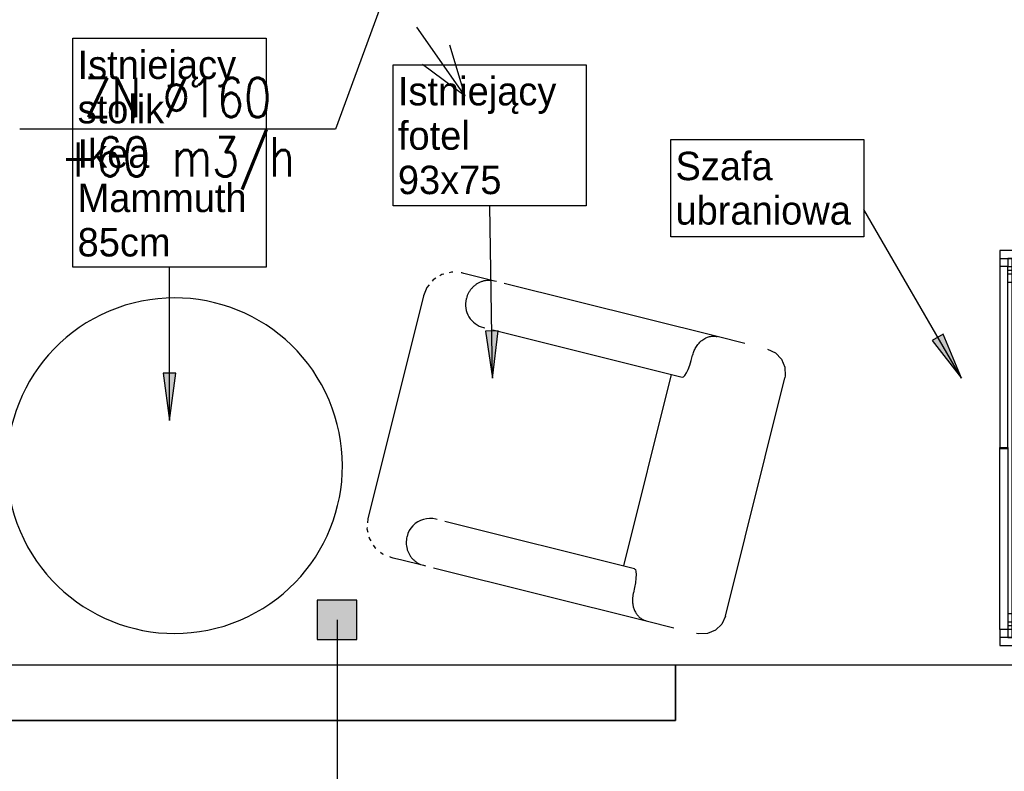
# Model space of a CAD drawing. Header units: centimetres. Extents: x -1062 to 5388, y 1642 to 2943.
# Tile 12 of 90: x -653 to -404, y 2111 to 2302. Entities that reach past the tile are written whole.
import ezdxf
from ezdxf.enums import TextEntityAlignment as Align

# ---------------------------------------------------------------- set-up
doc = ezdxf.new("R2010")
doc.units = ezdxf.units.CM
doc.layers.add('M-DIFF-SUPP', color=7, linetype='Continuous', true_color=0x006dda)
for name, color, linetype in [('M-LDR', 5, 'Continuous'), ('M-XREF', 252, 'Continuous'), ('XREF$0$Krawędzie wspólne', 8, 'Continuous'), ('XREF$0$Meble', 8, 'Continuous'), ('XREF$0$Notatki tekstowe', 8, 'Continuous'), ('XREF$0$Notatki tekstowe-1', 8, 'Continuous'), ('XREF$0$Oznaczenia pomieszczeń', 8, 'Continuous'), ('XREF$0$Oznaczenia pomieszczeń-1', 8, 'Continuous'), ('XREF$0$Zabudowa', 8, 'Continuous'), ('XREF$0$Zabudowa-1', 8, 'Continuous'), ('XREF$0$Ściany', 8, 'Continuous'), ('XREF$0$Ściany-2', 8, 'Continuous')]:
    doc.layers.add(name, color=color, linetype=linetype)
doc.layers.add('M-TEXT-n', color=5, linetype='Continuous', lineweight=9)
doc.styles.add('RomanS', font='romans.shx')
doc.styles.add('XREF$0$Arial', font='txt', dxfattribs={"height": 7.2})

# ---------------------------------------------------------------- blocks, each defined once
blk = doc.blocks.new('XREF$0$350238_Oak Coffee table HOLLY Dia 800x500 - 350238_Oak Coffee table HOLLY Dia 800x500-869748-Aranżacja_01')
at = {"layer": 'XREF$0$Meble'}
for start, end in [(360, 180), (180, 360)]:
    blk.add_arc((0, 0), 42.5, start, end, dxfattribs=at)
blk = doc.blocks.new('XREF$0$Armchair Plump - Armchair Plump 2-884728-Aranżacja_01')
at = {"layer": 'XREF$0$Meble'}
for p, q in [((31.1, 52.51), (-31.1, 52.51)), ((-37.1, 40.58), (-37.1, 33.34)), ((37.1, 33.34), (37.1, 40.58)), ((-37.1, 33.34), (-37.1, -22.2)), ((37.1, -22.2), (37.1, 33.34)), ((-31, 28.48), (-31.1, 28.48)), ((31, 28.48), (31.1, 28.48)), ((-25, -22.2), (-25, 27.25)), ((25, 27.25), (25, -22.2)), ((-25, 24.37), (25, 24.37)), ((-37.1, -24.25), (-37.1, -24.78)), ((-37.1, -24.78), (-37.1, -32.78)), ((-25, -24.61), (-25, -24.25)), ((25, -24.25), (25, -24.61)), ((37.1, -24.78), (37.1, -24.25)), ((37.1, -30.78), (37.1, -24.78)), ((-31.1, -30.6), (-31, -30.6)), ((31, -30.6), (31.1, -30.6)), ((37.1, -32.78), (37.1, -30.78)), ((-37.1, -32.78), (-37.1, -33.31)), ((-37.1, -33.31), (-37.08, -33.45)), ((37.05, -33.67), (37.1, -33.31)), ((37.1, -33.31), (37.1, -32.78)), ((-29.1, -41.31), (29.1, -41.31)), ((29.1, -41.31), (30.09, -41.15))]:
    blk.add_line(p, q, dxfattribs=at)
at = {"layer": 'XREF$0$Meble', "flags": 128}
for points in [[(-37.1, 46.51), (-36.69, 48.69), (-35.52, 50.57), (-33.75, 51.9), (-31.62, 52.49), (-31.1, 52.51)], [(31.1, 52.51), (33.28, 52.11), (35.16, 50.94), (36.48, 49.16), (37.08, 47.03), (37.1, 46.51)], [(-25, 27.25), (-25.15, 27.53), (-25.59, 27.79), (-26.31, 28.02), (-27.26, 28.22), (-28.4, 28.36), (-29.66, 28.45), (-31, 28.48)], [(25, 27.25), (25.15, 27.53), (25.59, 27.79), (26.31, 28.02), (27.26, 28.22), (28.4, 28.36), (29.66, 28.45), (31, 28.48)], [(-36.73, -35.58), (-36.69, -35.84), (-36.38, -36.43)], [(36.5, -36.14), (36.78, -35.56), (36.8, -35.42)], [(-35.74, -37.66), (-35.5, -38.1), (-35.08, -38.51)], [(-34.2, -39.37), (-33.66, -39.88), (-33.3, -40.06)], [(33.44, -39.95), (33.9, -39.71), (34.33, -39.26)], [(35.19, -38.37), (35.67, -37.87), (35.84, -37.53)], [(-32.2, -40.58), (-31.35, -40.99), (-29.1, -41.31)], [(31.3, -40.95), (31.63, -40.9), (32.38, -40.5)]]:
    blk.add_lwpolyline(points, dxfattribs=at)
at = {"layer": 'XREF$0$Meble'}
for centre, major_axis, start_param, end_param in [((-31, -24.61), (-6, 0), 1.570796, 3.141593), ((31, -24.61), (6, 0), 3.141593, 3.665191), ((31, -24.61), (6, 0), 3.66611, 4.712389)]:
    blk.add_ellipse(centre, major_axis=major_axis, ratio=0.999568, start_param=start_param, end_param=end_param, dxfattribs=at)
for points, knots in [([(-31.1, 28.48), (-31.51, 28.49), (-32.31, 28.55), (-33.26, 28.79), (-33.94, 29.06), (-34.42, 29.29), (-34.86, 29.55), (-35.79, 30.21), (-36.46, 31.04), (-36.86, 31.94), (-37.04, 32.56), (-37.1, 33.03), (-37.1, 33.34)], [0, 0, 0, 0, 0.111111, 0.222222, 0.277778, 0.333333, 0.388889, 0.444444, 0.722222, 0.791667, 0.861111, 1, 1, 1, 1]), ([(31.1, 28.48), (31.41, 28.49), (31.86, 28.51), (32.45, 28.6), (32.88, 28.7), (33.22, 28.8), (33.49, 28.89), (33.75, 28.98), (34.06, 29.12), (34.46, 29.31), (34.86, 29.55), (35.26, 29.83), (35.62, 30.14), (36.04, 30.56), (36.47, 31.13), (36.84, 31.85), (37.05, 32.59), (37.1, 33.09), (37.1, 33.34)], [-1, -1, -1, -1, -0.916667, -0.875, -0.833333, -0.791667, -0.770833, -0.75, -0.708333, -0.666667, -0.611111, -0.555556, -0.5, -0.444444, -0.333333, -0.222222, -0.111111, 0, 0, 0, 0]), ([(-37.1, -24.78), (-37.1, -25.29), (-37, -26.05), (-36.66, -27.02), (-36.37, -27.59), (-36.09, -28.02), (-35.79, -28.43), (-35.44, -28.82), (-35.06, -29.16), (-34.65, -29.49), (-34.11, -29.84), (-33.4, -30.18), (-32.41, -30.5), (-31.62, -30.6), (-31.1, -30.6)], [0, 0, 0, 0, 0.166667, 0.25, 0.333333, 0.375, 0.416667, 0.5, 0.541667, 0.583333, 0.666667, 0.75, 0.833333, 1, 1, 1, 1]), ([(31.1, -30.6), (31.62, -30.6), (32.41, -30.5), (33.4, -30.18), (34.11, -29.84), (34.65, -29.49), (35.06, -29.16), (35.44, -28.82), (35.87, -28.34), (36.24, -27.81), (36.49, -27.36), (36.7, -26.9), (37, -26.05), (37.1, -25.29), (37.1, -24.78)], [0, 0, 0, 0, 0.166667, 0.25, 0.333333, 0.416667, 0.458333, 0.5, 0.583333, 0.666667, 0.708333, 0.75, 0.833333, 1, 1, 1, 1])]:
    blk.add_open_spline(points, degree=3, knots=knots, dxfattribs=at)
blk = doc.blocks.new('XREF$0$Blocks_Beller Wardrobe_F03844EN - Unique-887108-Aranżacja_01')
at = {"layer": 'XREF$0$Zabudowa'}
for p, q in [((48, 25.5), (-48, 25.5)), ((-48, 25.5), (-48, -29.5)), ((48, -29.5), (48, 25.5)), ((-48, -29.5), (48, -29.5)), ((-45, -29.5), (-45, -30.5)), ((-44.12, -30.5), (-44.12, -29.5)), ((-44, -29.5), (-44, -30.5)), ((-42, -30.5), (-42, -29.5)), ((42, -29.5), (42, -30.5)), ((44, -30.5), (44, -29.5)), ((44.12, -29.5), (44.12, -30.5)), ((45, -29.5), (45, -30.5)), ((-0.1, -30.5), (0.1, -30.5)), ((0.1, -31.5), (-0.1, -31.5)), ((-48, -32.5), (-46, -32.5)), ((0.1, -32.5), (-0.1, -32.5)), ((46, -32.5), (48, -32.5))]:
    blk.add_line(p, q, dxfattribs=at)
at = {"layer": 'XREF$0$Zabudowa-1'}
for p, q in [((-48, 27.5), (-50, 27.5)), ((-50, 27.5), (-50, -32.5)), ((-48, 25.5), (-48, 27.5)), ((48, 27.5), (-48, 27.5)), ((-48, 27.5), (-48, 25.5)), ((50, 27.5), (48, 27.5)), ((48, 27.5), (48, 25.5)), ((48, 25.5), (48, 27.5)), ((50, -32.5), (50, 27.5)), ((-48, -32.5), (-48, -29.5)), ((-48, -29.5), (-48, -30.5)), ((-46, -30.5), (-46, -29.5)), ((46, -29.5), (46, -30.5)), ((48, -29.5), (48, -32.5)), ((48, -30.5), (48, -29.5)), ((-48, -30.5), (-46, -30.5)), ((-0.1, -30.5), (-46, -30.5)), ((-46, -30.5), (-46, -32.5)), ((-0.1, -32.5), (-0.1, -30.5)), ((0.1, -32.5), (0.1, -30.5)), ((0.1, -30.5), (46, -30.5)), ((46, -30.5), (46, -32.5)), ((46, -30.5), (48, -30.5)), ((-50, -32.5), (-48, -32.5)), ((-46, -32.5), (-0.1, -32.5)), ((46, -32.5), (0.1, -32.5)), ((48, -32.5), (50, -32.5))]:
    blk.add_line(p, q, dxfattribs=at)
blk = doc.blocks.new('XREF')
at = {"layer": 'XREF$0$Notatki tekstowe-1'}
for points in [[(-533.18, 2210.74), (-531.8, 2222.76), (-534.96, 2222.71)], [(-414.47, 2210.74), (-419.1, 2221.92), (-421.84, 2220.34)], [(-615.02, 2200.07), (-613.44, 2212.07), (-616.6, 2212.07)]]:
    blk.add_hatch(color=256, dxfattribs=at).paths.add_polyline_path(points)
at = {"layer": 'XREF$0$Oznaczenia pomieszczeń-1'}
blk.add_hatch(color=256, dxfattribs=at).paths.add_polyline_path([(-567.6, 2144.58), (-567.6, 2154.58), (-577.6, 2154.58), (-577.6, 2144.58)])
at = {"layer": 'XREF$0$Krawędzie wspólne'}
blk.add_line((-486.86, 2124.08), (-814.92, 2124.08), dxfattribs=at)
at = {"layer": 'XREF$0$Notatki tekstowe'}
for p, q in [((-533.18, 2210.74), (-533.92, 2254.42)), ((-414.47, 2210.74), (-439.16, 2253.52)), ((-615.02, 2200.07), (-615.02, 2238.91)), ((-531.8, 2222.76), (-534.96, 2222.71)), ((-534.96, 2222.71), (-533.18, 2210.74)), ((-533.18, 2210.74), (-531.8, 2222.76)), ((-419.1, 2221.92), (-421.84, 2220.34)), ((-414.47, 2210.74), (-419.1, 2221.92)), ((-421.84, 2220.34), (-414.47, 2210.74)), ((-613.44, 2212.07), (-616.6, 2212.07)), ((-616.6, 2212.07), (-615.02, 2200.07)), ((-615.02, 2200.07), (-613.44, 2212.07))]:
    blk.add_line(p, q, dxfattribs=at)
at = {"layer": 'XREF$0$Notatki tekstowe', "flags": 128}
for points in [[(-639.49, 2296.87), (-590.56, 2296.87), (-590.56, 2238.91), (-639.49, 2238.91)], [(-558.38, 2290.18), (-509.46, 2290.18), (-509.46, 2254.42), (-558.38, 2254.42)], [(-488.08, 2271.23), (-439.16, 2271.23), (-439.16, 2246.59), (-488.08, 2246.59)]]:
    blk.add_lwpolyline(points, close=True, dxfattribs=at)
at = {"layer": 'XREF$0$Oznaczenia pomieszczeń'}
for p, q in [((-567.6, 2154.58), (-577.6, 2154.58)), ((-577.6, 2154.58), (-577.6, 2144.58)), ((-567.6, 2144.58), (-567.6, 2154.58)), ((-572.6, 2149.58), (-572.6, 2000.04)), ((-577.6, 2144.58), (-567.6, 2144.58))]:
    blk.add_line(p, q, dxfattribs=at)
at = {"layer": 'XREF$0$Ściany'}
for p, q in [((-486.86, 2138.08), (-486.86, 2124.08)), ((-486.86, 2124.08), (-486.86, 2138.08)), ((-814.92, 2124.08), (-486.86, 2124.08))]:
    blk.add_line(p, q, dxfattribs=at)
at = {"layer": 'XREF$0$Ściany-2'}
for p, q in [((-486.86, 2138.08), (-782.54, 2138.08)), ((-314.22, 2138.08), (-486.86, 2138.08))]:
    blk.add_line(p, q, dxfattribs=at)
at = {"layer": 'XREF$0$Meble'}
for name, p, rotation in [('XREF$0$350238_Oak Coffee table HOLLY Dia 800x500 - 350238_Oak Coffee table HOLLY Dia 800x500-869748-Aranżacja_01', (-613.73, 2188.61), 112.9999999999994), ('XREF$0$Armchair Plump - Armchair Plump 2-884728-Aranżacja_01', (-517.67, 2193.37), 255.9999999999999)]:
    blk.add_blockref(name, p, dxfattribs=dict(at, rotation=rotation))
at = {"layer": 'XREF$0$Zabudowa', "rotation": 269.9999999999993}
blk.add_blockref('XREF$0$Blocks_Beller Wardrobe_F03844EN - Unique-887108-Aranżacja_01', (-372.22, 2193.08), dxfattribs=at)
at = {"layer": 'XREF$0$Notatki tekstowe-1', "char_height": 7.2, "width": 46.56, "attachment_point": 1, "line_spacing_factor": 0.936439, "style": 'XREF$0$Arial'}
for s, insert in [('\\pxt7.05556,14.11111,21.16667,28.22222,35.27778,42.33333,49.38889,56.44444,63.5,70.55556,77.61111,84.66667,91.72222,98.77778,105.83333,112.88889,119.94444,127,134.05556,141.11111,148.16667,155.22222,162.27778,169.33333,176.38889,183.44444,190.5,197.55556,204.61111,211.66667,218.72222,225.77778;{Istniejący stolik\\PIkea Mammuth 85cm}', (-638.29, 2293.76)), ('\\pxt7.05556,14.11111,21.16667,28.22222,35.27778,42.33333,49.38889,56.44444,63.5,70.55556,77.61111,84.66667,91.72222,98.77778,105.83333,112.88889,119.94444,127,134.05556,141.11111,148.16667,155.22222,162.27778,169.33333,176.38889,183.44444,190.5,197.55556,204.61111,211.66667,218.72222,225.77778;{Istniejący fotel 93x75}', (-557.18, 2287.07)), ('\\pxt7.05556,14.11111,21.16667,28.22222,35.27778,42.33333,49.38889,56.44444,63.5,70.55556,77.61111,84.66667,91.72222,98.77778,105.83333,112.88889,119.94444,127,134.05556,141.11111,148.16667,155.22222,162.27778,169.33333,176.38889,183.44444,190.5,197.55556,204.61111,211.66667,218.72222,225.77778;{Szafa ubraniowa}', (-486.88, 2268.12))]:
    blk.add_mtext(s, dxfattribs=dict(at, insert=insert))

msp = doc.modelspace()

# ---------------------------------------------------------------- linework, layer by layer
at = {"layer": 'M-DIFF-SUPP'}
for q in [(-552.39, 2299.68), (-544, 2295.13), (-550.99, 2290.24)]:
    msp.add_line((-540.15, 2282.2), q, dxfattribs=at)
at = {"layer": 'M-LDR'}
for p, q in [((-560.17, 2308.86), (-572.94, 2273.86)), ((-572.94, 2273.86), (-652.94, 2273.86))]:
    msp.add_line(p, q, dxfattribs=at)

# ---------------------------------------------------------------- block references
at = {"layer": 'M-XREF'}
msp.add_blockref('XREF', (0, 0), dxfattribs=at)

# ---------------------------------------------------------------- texts
at = {"layer": 'M-TEXT-n', "style": 'RomanS', "width": 0.8}
for s, p in [('ZN %%C160', (-612.94, 2276.86)), ('+60 m3/h', (-612.94, 2261.86))]:
    msp.add_text(s, height=10, dxfattribs=at).set_placement(p, align=Align.CENTER)

doc.saveas('drawing.dxf')
